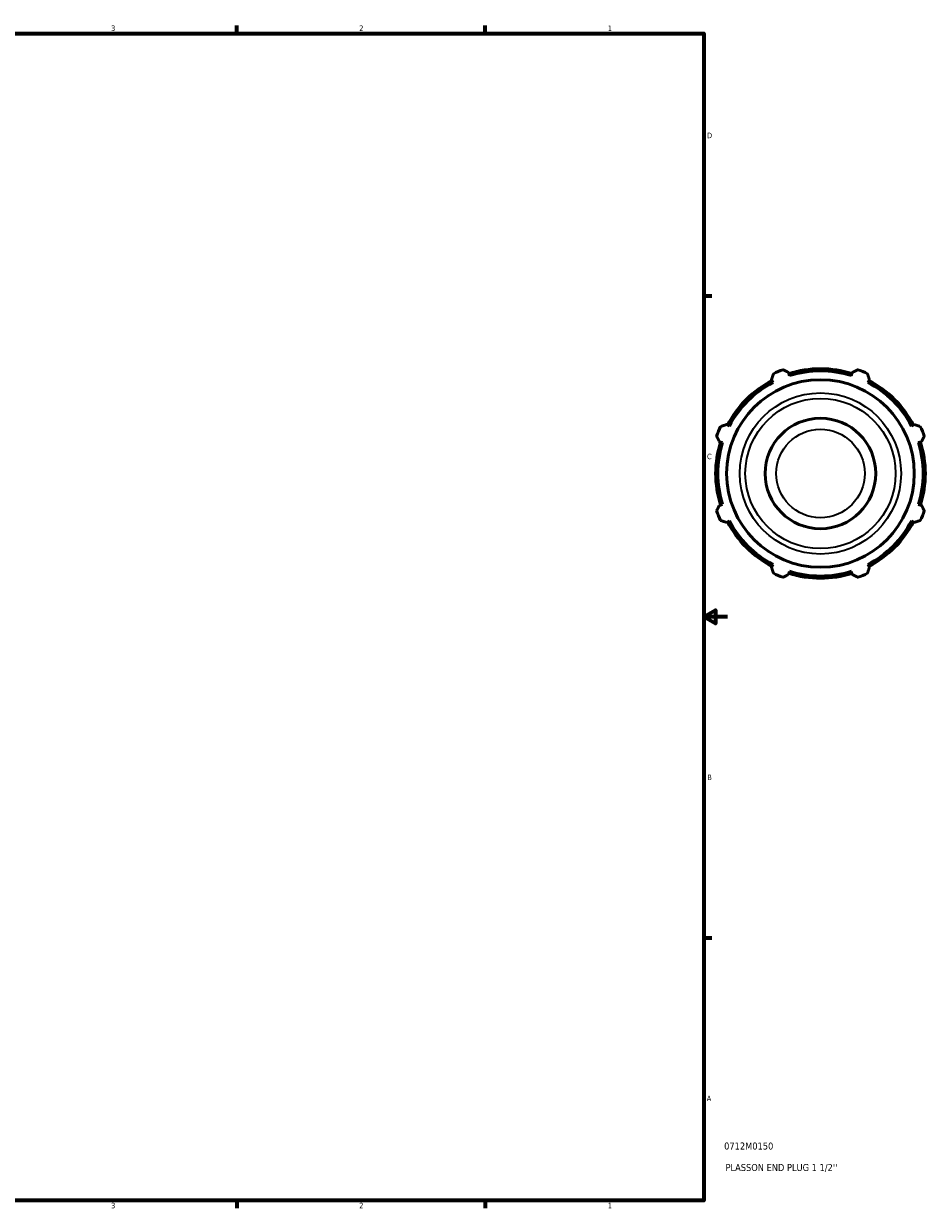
# Model space of a CAD drawing. Header units: inches. Extents: x 0.1 to 43.6, y -9.8 to 32.3.
# Tile 5 of 6: x 21.8 to 37.3, y 0.9 to 21.2. Entities that reach past the tile are written whole.
import ezdxf

# ---------------------------------------------------------------- set-up
doc = ezdxf.new("R2010")
doc.units = ezdxf.units.IN
doc.header["$MEASUREMENT"] = 0
for name, color, linetype, lineweight in [('Border (ANSI)', 7, 'Continuous', 70), ('Title (ANSI)', 7, 'Continuous', 50), ('Visible (ANSI)', 7, 'Continuous', 50), ('Visible Narrow (ANSI)', 7, 'Continuous', 35)]:
    doc.layers.add(name, color=color, linetype=linetype, lineweight=lineweight)
doc.styles.add('Note Text (ANSI)', font='tahoma.ttf')
doc.styles.add('Text Style29', font='tahoma.ttf')

# ---------------------------------------------------------------- blocks, each defined once
blk = doc.blocks.new('Borders Default Border')
at = {"layer": 'Border (ANSI)'}
for p, q in [((25.5, 21), (25.5, 21.134)), ((29.75, 21), (29.75, 21.134)), ((33.5, 16.5), (33.634, 16.5)), ((33.5, 5.5), (33.634, 5.5)), ((25.5, 1), (25.5, 0.866)), ((29.75, 1), (29.75, 0.866))]:
    blk.add_line(p, q, dxfattribs=at)
at = {"layer": 'Border (ANSI)', "flags": 128}
for points in [[(0.5, 1), (0.5, 21), (33.5, 21), (33.5, 1), (0.5, 1)], [(33.9, 11), (33.5, 11), (33.7, 11.115), (33.7, 10.885), (33.5, 11)]]:
    blk.add_lwpolyline(points, dxfattribs=at)
at = {"layer": 'Border (ANSI)', "color": 5, "true_color": 0x0000ff, "char_height": 0.0945, "attachment_point": 7, "style": 'Note Text (ANSI)'}
for s, insert in [('3', (23.346, 21.038)), ('2', (27.596, 21.04)), ('1', (31.854, 21.04)), ('D', (33.553, 19.203)), ('C', (33.552, 13.701)), ('B', (33.558, 8.203)), ('A', (33.547, 2.703)), ('3', (23.346, 0.864)), ('2', (27.596, 0.866)), ('1', (31.854, 0.866))]:
    blk.add_mtext(s, dxfattribs=dict(at, insert=insert))
blk = doc.blocks.new('Title Blocks ANSI - Large')
at = {"layer": 'Title (ANSI)', "color": 5, "true_color": 0x0000ff, "style": 'Text Style29'}
for tag, p in [('PART_NUMBER_001', (0.345, 0.873)), ('DESCRIPTION_001', (0.369, 0.505))]:
    blk.add_attdef(tag, p, '', height=0.12, dxfattribs=at)

msp = doc.modelspace()

# ---------------------------------------------------------------- linework, layer by layer
at = {"layer": 'Visible (ANSI)'}
for p, q in [((34.657, 15.067), (34.683, 15.017)), ((34.966, 15.134), (34.949, 15.188)), ((36.04, 15.188), (36.023, 15.134)), ((36.306, 15.017), (36.333, 15.067)), ((33.936, 14.269), (33.885, 14.296)), ((37.104, 14.296), (37.054, 14.269)), ((33.764, 14.003), (33.818, 13.986)), ((37.171, 13.986), (37.225, 14.003)), ((33.818, 12.929), (33.764, 12.912)), ((37.225, 12.912), (37.171, 12.929)), ((33.885, 12.62), (33.936, 12.646)), ((37.054, 12.646), (37.104, 12.62)), ((34.683, 11.899), (34.657, 11.848)), ((34.949, 11.727), (34.966, 11.781)), ((36.023, 11.781), (36.04, 11.727)), ((36.333, 11.848), (36.306, 11.899))]:
    msp.add_line(p, q, dxfattribs=at)
for radius in [1.607, 0.947]:
    msp.add_circle((35.495, 13.458), radius, dxfattribs=at)
for radius, start, end in [(1.89, 109.792, 115.208), (1.796, 72.5, 107.5), (1.89, 64.792, 70.208), (1.796, 117.5, 152.5), (1.758, 72.5, 107.5), (1.796, 27.5, 62.5), (1.758, 117.5, 152.5), (1.758, 27.5, 62.5), (1.89, 154.792, 160.208), (1.89, 19.792, 25.208), (1.795, 162.5, 197.5), (1.758, 162.5, 197.5), (1.758, 342.5, 17.5), (1.796, 342.5, 17.5), (1.89, 199.792, 205.208), (1.89, 334.792, 340.208), (1.795, 207.5, 242.5), (1.758, 207.5, 242.5), (1.758, 297.5, 332.5), (1.795, 297.5, 332.5), (1.758, 252.5, 287.5), (1.89, 244.792, 250.208), (1.796, 252.5, 287.5), (1.89, 289.792, 295.208)]:
    msp.add_arc((35.495, 13.458), radius, start, end, dxfattribs=at)
for points, weights in [([(34.855, 15.236), (34.903, 15.212), (34.949, 15.188)], [1, 1.00175106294, 1.00268600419]), ([(36.04, 15.188), (36.087, 15.212), (36.135, 15.236)], [1.00268600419, 1.00175106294, 1]), ([(34.657, 15.067), (34.673, 15.116), (34.69, 15.168)], [1.00268600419, 1.00175106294, 1]), ([(36.3, 15.168), (36.316, 15.116), (36.333, 15.067)], [1, 1.00175106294, 1.00268600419]), ([(33.785, 14.263), (33.836, 14.279), (33.885, 14.296)], [1, 1.00175106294, 1.00268600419]), ([(37.104, 14.296), (37.153, 14.279), (37.205, 14.263)], [1.00268600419, 1.00175106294, 1]), ([(33.764, 14.003), (33.741, 14.05), (33.716, 14.098)], [1.00268600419, 1.00175106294, 1]), ([(37.273, 14.098), (37.249, 14.05), (37.225, 14.003)], [1, 1.00175106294, 1.00268600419]), ([(33.716, 12.818), (33.741, 12.866), (33.764, 12.912)], [1, 1.00175106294, 1.00268600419]), ([(37.225, 12.912), (37.249, 12.866), (37.273, 12.818)], [1.00268600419, 1.00175106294, 1]), ([(33.885, 12.62), (33.836, 12.636), (33.785, 12.653)], [1.00268600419, 1.00175106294, 1]), ([(37.205, 12.653), (37.153, 12.636), (37.104, 12.62)], [1, 1.00175106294, 1.00268600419]), ([(34.69, 11.748), (34.673, 11.799), (34.657, 11.848)], [1, 1.00175106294, 1.00268600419]), ([(36.333, 11.848), (36.316, 11.799), (36.3, 11.748)], [1.00268600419, 1.00175106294, 1]), ([(34.949, 11.727), (34.903, 11.704), (34.855, 11.679)], [1.00268600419, 1.00175106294, 1]), ([(36.135, 11.679), (36.087, 11.704), (36.04, 11.727)], [1, 1.00175106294, 1.00268600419])]:
    msp.add_rational_spline(points, weights, degree=2, dxfattribs=at)
at = {"layer": 'Visible Narrow (ANSI)'}
for radius in [1.38, 1.287, 0.758]:
    msp.add_circle((35.495, 13.458), radius, dxfattribs=at)

# ---------------------------------------------------------------- block references
msp.add_blockref('Borders Default Border', (0, 0))
msp.add_blockref('Title Blocks ANSI - Large', (33.5, 1)).add_auto_attribs({'PART_NUMBER_001': '0712M0150', 'DESCRIPTION_001': "PLASSON END PLUG 1 1/2''"})

doc.saveas('drawing.dxf')
